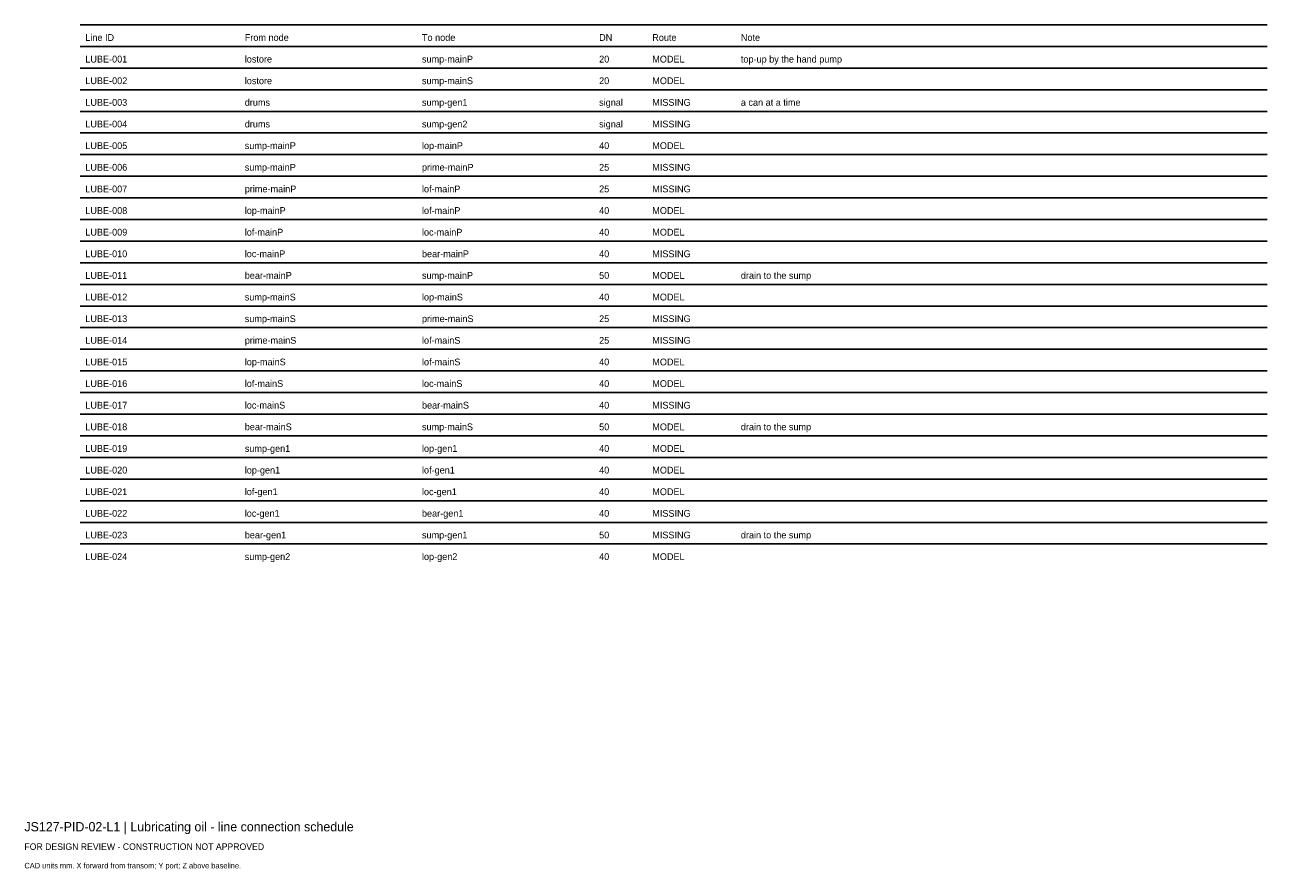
# Model space of a CAD drawing. Header units: millimetres. Extents: x 0 to 402, y -25 to 249.
import ezdxf

# ---------------------------------------------------------------- set-up
doc = ezdxf.new("R2010")
doc.units = ezdxf.units.MM
doc.layers.add('ANNOTATION', color=7, linetype='Continuous')
doc.layers.add('GEOMETRY', color=7, linetype='Continuous')

msp = doc.modelspace()

# ---------------------------------------------------------------- linework, layer by layer
at = {"layer": 'GEOMETRY'}
for p, q in [((18, 249), (402, 249)), ((18, 242), (402, 242)), ((18, 235), (402, 235)), ((18, 228), (402, 228)), ((18, 221), (402, 221)), ((18, 214), (402, 214)), ((18, 207), (402, 207)), ((18, 200), (402, 200)), ((18, 193), (402, 193)), ((18, 186), (402, 186)), ((18, 179), (402, 179)), ((18, 172), (402, 172)), ((18, 165), (402, 165)), ((18, 158), (402, 158)), ((18, 151), (402, 151)), ((18, 144), (402, 144)), ((18, 137), (402, 137)), ((18, 130), (402, 130)), ((18, 123), (402, 123)), ((18, 116), (402, 116)), ((18, 109), (402, 109)), ((18, 102), (402, 102)), ((18, 95), (402, 95)), ((18, 88), (402, 88)), ((18, 81), (402, 81))]:
    msp.add_line(p, q, dxfattribs=at)

# ---------------------------------------------------------------- texts
at = {"layer": 'ANNOTATION'}
for s, height, p in [('Line ID', 2.2, (19.7, 243.8)), ('From node', 2.2, (71.28, 243.8)), ('To node', 2.2, (128.6, 243.8)), ('DN', 2.2, (185.91, 243.8)), ('Route', 2.2, (203.1, 243.8)), ('Note', 2.2, (231.76, 243.8)), ('LUBE-001', 2.2, (19.7, 236.8)), ('lostore', 2.2, (71.28, 236.8)), ('sump-mainP', 2.2, (128.6, 236.8)), ('20', 2.2, (185.91, 236.8)), ('MODEL', 2.2, (203.1, 236.8)), ('top-up by the hand pump', 2.2, (231.76, 236.8)), ('LUBE-002', 2.2, (19.7, 229.8)), ('lostore', 2.2, (71.28, 229.8)), ('sump-mainS', 2.2, (128.6, 229.8)), ('20', 2.2, (185.91, 229.8)), ('MODEL', 2.2, (203.1, 229.8)), ('drums', 2.2, (71.28, 222.8)), ('signal', 2.2, (185.91, 222.8)), ('a can at a time', 2.2, (231.76, 222.8)), ('LUBE-003', 2.2, (19.7, 222.8)), ('sump-gen1', 2.2, (128.6, 222.8)), ('MISSING', 2.2, (203.1, 222.8)), ('LUBE-004', 2.2, (19.7, 215.8)), ('drums', 2.2, (71.28, 215.8)), ('sump-gen2', 2.2, (128.6, 215.8)), ('signal', 2.2, (185.91, 215.8)), ('MISSING', 2.2, (203.1, 215.8)), ('LUBE-005', 2.2, (19.7, 208.8)), ('sump-mainP', 2.2, (71.28, 208.8)), ('lop-mainP', 2.2, (128.6, 208.8)), ('40', 2.2, (185.91, 208.8)), ('MODEL', 2.2, (203.1, 208.8)), ('LUBE-006', 2.2, (19.7, 201.8)), ('sump-mainP', 2.2, (71.28, 201.8)), ('prime-mainP', 2.2, (128.6, 201.8)), ('25', 2.2, (185.91, 201.8)), ('MISSING', 2.2, (203.1, 201.8)), ('LUBE-007', 2.2, (19.7, 194.8)), ('prime-mainP', 2.2, (71.28, 194.8)), ('lof-mainP', 2.2, (128.6, 194.8)), ('25', 2.2, (185.91, 194.8)), ('MISSING', 2.2, (203.1, 194.8)), ('LUBE-008', 2.2, (19.7, 187.8)), ('lop-mainP', 2.2, (71.28, 187.8)), ('lof-mainP', 2.2, (128.6, 187.8)), ('40', 2.2, (185.91, 187.8)), ('MODEL', 2.2, (203.1, 187.8)), ('LUBE-009', 2.2, (19.7, 180.8)), ('lof-mainP', 2.2, (71.28, 180.8)), ('loc-mainP', 2.2, (128.6, 180.8)), ('40', 2.2, (185.91, 180.8)), ('MODEL', 2.2, (203.1, 180.8)), ('LUBE-010', 2.2, (19.7, 173.8)), ('loc-mainP', 2.2, (71.28, 173.8)), ('bear-mainP', 2.2, (128.6, 173.8)), ('40', 2.2, (185.91, 173.8)), ('MISSING', 2.2, (203.1, 173.8)), ('LUBE-011', 2.2, (19.7, 166.8)), ('bear-mainP', 2.2, (71.28, 166.8)), ('sump-mainP', 2.2, (128.6, 166.8)), ('50', 2.2, (185.91, 166.8)), ('MODEL', 2.2, (203.1, 166.8)), ('drain to the sump', 2.2, (231.76, 166.8)), ('LUBE-012', 2.2, (19.7, 159.8)), ('sump-mainS', 2.2, (71.28, 159.8)), ('lop-mainS', 2.2, (128.6, 159.8)), ('40', 2.2, (185.91, 159.8)), ('MODEL', 2.2, (203.1, 159.8)), ('LUBE-013', 2.2, (19.7, 152.8)), ('sump-mainS', 2.2, (71.28, 152.8)), ('prime-mainS', 2.2, (128.6, 152.8)), ('25', 2.2, (185.91, 152.8)), ('MISSING', 2.2, (203.1, 152.8)), ('LUBE-014', 2.2, (19.7, 145.8)), ('prime-mainS', 2.2, (71.28, 145.8)), ('lof-mainS', 2.2, (128.6, 145.8)), ('25', 2.2, (185.91, 145.8)), ('MISSING', 2.2, (203.1, 145.8)), ('LUBE-015', 2.2, (19.7, 138.8)), ('lop-mainS', 2.2, (71.28, 138.8)), ('lof-mainS', 2.2, (128.6, 138.8)), ('40', 2.2, (185.91, 138.8)), ('MODEL', 2.2, (203.1, 138.8)), ('LUBE-016', 2.2, (19.7, 131.8)), ('lof-mainS', 2.2, (71.28, 131.8)), ('loc-mainS', 2.2, (128.6, 131.8)), ('40', 2.2, (185.91, 131.8)), ('MODEL', 2.2, (203.1, 131.8)), ('LUBE-017', 2.2, (19.7, 124.8)), ('loc-mainS', 2.2, (71.28, 124.8)), ('bear-mainS', 2.2, (128.6, 124.8)), ('40', 2.2, (185.91, 124.8)), ('MISSING', 2.2, (203.1, 124.8)), ('LUBE-018', 2.2, (19.7, 117.8)), ('bear-mainS', 2.2, (71.28, 117.8)), ('sump-mainS', 2.2, (128.6, 117.8)), ('50', 2.2, (185.91, 117.8)), ('MODEL', 2.2, (203.1, 117.8)), ('drain to the sump', 2.2, (231.76, 117.8)), ('LUBE-019', 2.2, (19.7, 110.8)), ('sump-gen1', 2.2, (71.28, 110.8)), ('lop-gen1', 2.2, (128.6, 110.8)), ('40', 2.2, (185.91, 110.8)), ('MODEL', 2.2, (203.1, 110.8)), ('LUBE-020', 2.2, (19.7, 103.8)), ('lop-gen1', 2.2, (71.28, 103.8)), ('lof-gen1', 2.2, (128.6, 103.8)), ('40', 2.2, (185.91, 103.8)), ('MODEL', 2.2, (203.1, 103.8)), ('LUBE-021', 2.2, (19.7, 96.8)), ('lof-gen1', 2.2, (71.28, 96.8)), ('loc-gen1', 2.2, (128.6, 96.8)), ('40', 2.2, (185.91, 96.8)), ('MODEL', 2.2, (203.1, 96.8)), ('LUBE-022', 2.2, (19.7, 89.8)), ('loc-gen1', 2.2, (71.28, 89.8)), ('bear-gen1', 2.2, (128.6, 89.8)), ('40', 2.2, (185.91, 89.8)), ('MISSING', 2.2, (203.1, 89.8)), ('LUBE-023', 2.2, (19.7, 82.8)), ('bear-gen1', 2.2, (71.28, 82.8)), ('sump-gen1', 2.2, (128.6, 82.8)), ('50', 2.2, (185.91, 82.8)), ('MISSING', 2.2, (203.1, 82.8)), ('drain to the sump', 2.2, (231.76, 82.8)), ('LUBE-024', 2.2, (19.7, 75.8)), ('sump-gen2', 2.2, (71.28, 75.8)), ('lop-gen2', 2.2, (128.6, 75.8)), ('40', 2.2, (185.91, 75.8)), ('MODEL', 2.2, (203.1, 75.8)), ('JS127-PID-02-L1 | Lubricating oil - line connection schedule', 3, (0, -12)), ('FOR DESIGN REVIEW - CONSTRUCTION NOT APPROVED', 2.1, (0, -18)), ('CAD units mm. X forward from transom; Y port; Z above baseline.', 1.8, (0, -24))]:
    msp.add_text(s, height=height, dxfattribs=at).set_placement(p)

doc.saveas('drawing.dxf')
